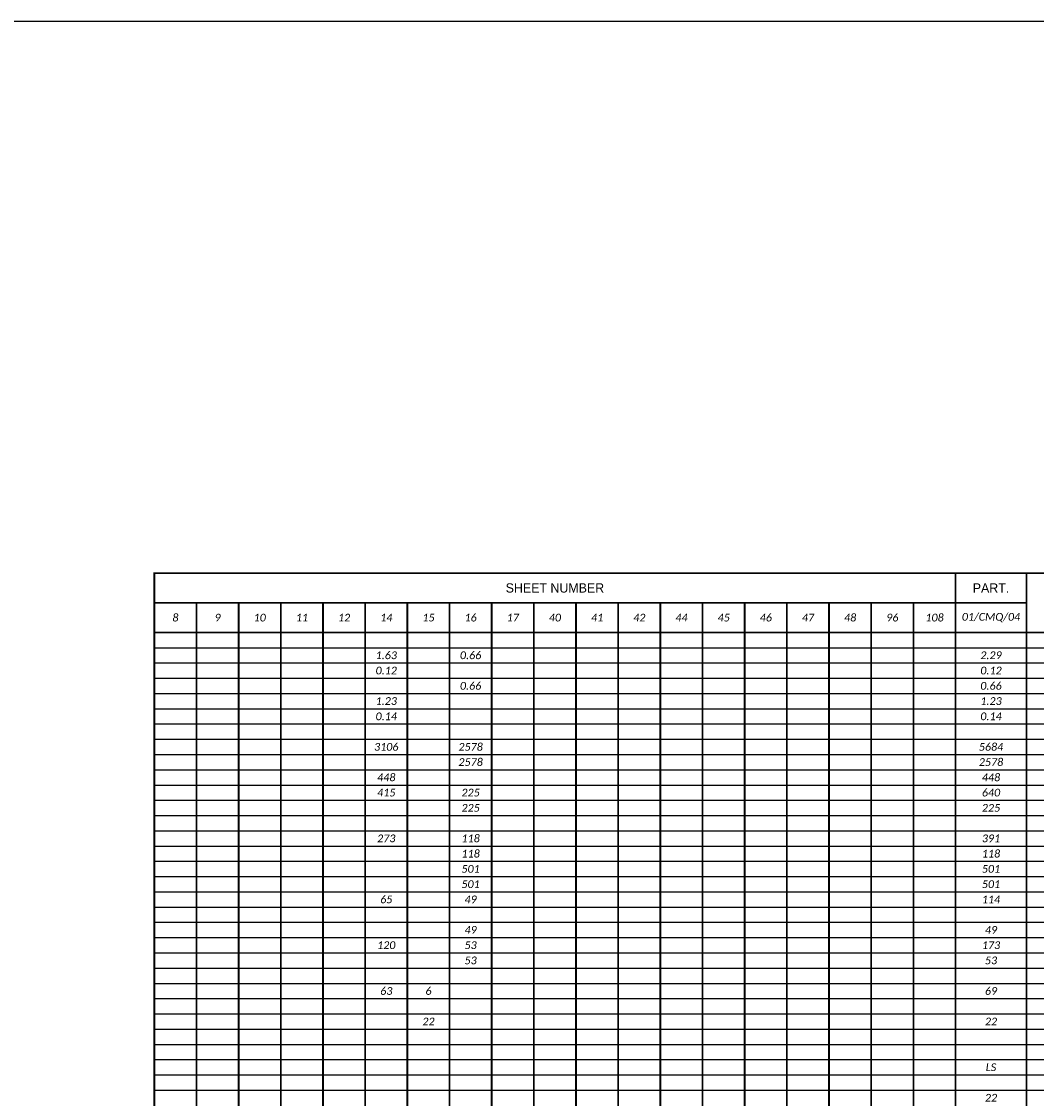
# Model space of a CAD drawing. Extents: x 1 to 137, y -7 to 37.
# Tile 8 of 9: x 103 to 121, y 12 to 32. Entities that reach past the tile are written whole.
import ezdxf

# ---------------------------------------------------------------- set-up
doc = ezdxf.new("R2010")
doc.units = 21
doc.header["$MEASUREMENT"] = 0
doc.layers.add('0_Mview', color=7, linetype='Continuous', plot=False)
doc.layers.add('SH_Data', color=7, linetype='Continuous')
doc.layers.add('SH_Text', color=7, linetype='Continuous')
doc.styles.add('ODOT-Font 70-Main Title', font='txt', dxfattribs={"height": 0.25})
doc.styles.add('P_Slanted_Normal', font='calibrii.ttf', dxfattribs={"height": 0.14})

# ---------------------------------------------------------------- blocks, each defined once
blk = doc.blocks.new('*A1028')
at = {"layer": 'SH_Data', "linetype": 'Continuous', "ltscale": 0.13014, "const_width": 0.0325}
blk.add_lwpolyline([(30.502, 0), (0, 0), (0, -21.001), (30.502, -21.001)], close=True, dxfattribs=at)
for points in [[(14.527, 0), (14.527, -21.001)], [(15.812, 0), (15.812, -21.001)], [(0, -0.537), (15.812, -0.537)], [(0.765, -0.537), (0.765, -21.001)], [(1.529, -0.537), (1.529, -21.001)], [(2.294, -0.537), (2.294, -21.001)], [(3.058, -0.537), (3.058, -21.001)], [(3.823, -0.537), (3.823, -21.001)], [(4.587, -0.537), (4.587, -21.001)], [(5.352, -0.537), (5.352, -21.001)], [(6.117, -0.537), (6.117, -21.001)], [(6.881, -0.537), (6.881, -21.001)], [(7.646, -0.537), (7.646, -21.001)], [(8.41, -0.537), (8.41, -21.001)], [(9.175, -0.537), (9.175, -21.001)], [(9.939, -0.537), (9.939, -21.001)], [(10.704, -0.537), (10.704, -21.001)], [(11.469, -0.537), (11.469, -21.001)], [(12.233, -0.537), (12.233, -21.001)], [(12.998, -0.537), (12.998, -21.001)], [(13.762, -0.537), (13.762, -21.001)], [(0, -1.074), (30.502, -1.074)]]:
    blk.add_lwpolyline(points, dxfattribs=at)
at = {"layer": 'SH_Data', "linetype": 'Continuous', "ltscale": 0.13014}
for points in [[(0, -1.35), (30.502, -1.35)], [(0, -1.627), (30.502, -1.627)], [(0, -1.903), (30.502, -1.903)], [(0, -2.18), (30.502, -2.18)], [(0, -2.456), (30.502, -2.456)], [(0, -2.733), (30.502, -2.733)], [(0, -3.009), (30.502, -3.009)], [(0, -3.286), (30.502, -3.286)], [(0, -3.563), (30.502, -3.563)], [(0, -3.839), (30.502, -3.839)], [(0, -4.116), (30.502, -4.116)], [(0, -4.392), (30.502, -4.392)], [(0, -4.669), (30.502, -4.669)], [(0, -4.945), (30.502, -4.945)], [(0, -5.222), (30.502, -5.222)], [(0, -5.498), (30.502, -5.498)], [(0, -5.775), (30.502, -5.775)], [(0, -6.052), (30.502, -6.052)], [(0, -6.328), (30.502, -6.328)], [(0, -6.605), (30.502, -6.605)], [(0, -6.881), (30.502, -6.881)], [(0, -7.158), (30.502, -7.158)], [(0, -7.434), (30.502, -7.434)], [(0, -7.711), (30.502, -7.711)], [(0, -7.987), (30.502, -7.987)], [(0, -8.264), (30.502, -8.264)], [(0, -8.54), (30.502, -8.54)], [(0, -8.817), (30.502, -8.817)], [(0, -9.094), (30.502, -9.094)], [(0, -9.37), (30.502, -9.37)]]:
    blk.add_lwpolyline(points, dxfattribs=at)
at = {"layer": 'SH_Text', "attachment_point": 5}
for s, insert, char_height, width, style in [('SHEET NUMBER', (7.263, -0.268), 0.168, 14.39674, 'ODOT-Font 70-Main Title'), ('PART.', (15.169, -0.268), 0.168, 1.15499, 'ODOT-Font 70-Main Title'), ('8', (0.382, -0.805), 0.14, 0.63443, 'P_Slanted_Normal'), ('9', (1.147, -0.805), 0.14, 0.63443, 'P_Slanted_Normal'), ('10', (1.911, -0.805), 0.14, 0.63443, 'P_Slanted_Normal'), ('11', (2.676, -0.805), 0.14, 0.63443, 'P_Slanted_Normal'), ('12', (3.441, -0.805), 0.14, 0.63443, 'P_Slanted_Normal'), ('14', (4.205, -0.805), 0.14, 0.63443, 'P_Slanted_Normal'), ('15', (4.97, -0.805), 0.14, 0.63443, 'P_Slanted_Normal'), ('16', (5.734, -0.805), 0.14, 0.63443, 'P_Slanted_Normal'), ('17', (6.499, -0.805), 0.14, 0.63443, 'P_Slanted_Normal'), ('40', (7.263, -0.805), 0.14, 0.63443, 'P_Slanted_Normal'), ('41', (8.028, -0.805), 0.14, 0.63443, 'P_Slanted_Normal'), ('42', (8.793, -0.805), 0.14, 0.63443, 'P_Slanted_Normal'), ('44', (9.557, -0.805), 0.14, 0.63443, 'P_Slanted_Normal'), ('45', (10.322, -0.805), 0.14, 0.63443, 'P_Slanted_Normal'), ('46', (11.086, -0.805), 0.14, 0.63443, 'P_Slanted_Normal'), ('47', (11.851, -0.805), 0.14, 0.63443, 'P_Slanted_Normal'), ('48', (12.615, -0.805), 0.14, 0.63443, 'P_Slanted_Normal'), ('96', (13.38, -0.805), 0.14, 0.63443, 'P_Slanted_Normal'), ('108', (14.145, -0.805), 0.14, 0.63443, 'P_Slanted_Normal'), ('01/CMQ/04', (15.169, -0.805), 0.14, 1.15499, 'P_Slanted_Normal')]:
    blk.add_mtext(s, dxfattribs=dict(at, insert=insert, char_height=char_height, width=width, style=style))
at = {"layer": 'SH_Text', "char_height": 0.14, "attachment_point": 5, "style": 'P_Slanted_Normal'}
for s, insert in [('1.63', (4.205, -1.488)), ('0.66', (5.734, -1.488)), ('2.29', (15.169, -1.488)), ('0.12', (4.205, -1.765)), ('0.12', (15.169, -1.765)), ('0.66', (5.734, -2.042)), ('0.66', (15.169, -2.042)), ('1.23', (4.205, -2.318)), ('1.23', (15.169, -2.318)), ('0.14', (4.205, -2.595)), ('0.14', (15.169, -2.595)), ('3106', (4.205, -3.148)), ('2578', (5.734, -3.148)), ('5684', (15.169, -3.148)), ('2578', (5.734, -3.424)), ('2578', (15.169, -3.424)), ('448', (4.205, -3.701)), ('448', (15.169, -3.701)), ('415', (4.205, -3.977)), ('225', (5.734, -3.977)), ('640', (15.169, -3.977)), ('225', (5.734, -4.254)), ('225', (15.169, -4.254)), ('273', (4.205, -4.807)), ('118', (5.734, -4.807)), ('391', (15.169, -4.807)), ('118', (5.734, -5.084)), ('118', (15.169, -5.084)), ('501', (5.734, -5.36)), ('501', (15.169, -5.36)), ('501', (5.734, -5.637)), ('501', (15.169, -5.637)), ('65', (4.205, -5.913)), ('49', (5.734, -5.913)), ('114', (15.169, -5.913)), ('49', (5.734, -6.466)), ('49', (15.169, -6.466)), ('120', (4.205, -6.743)), ('53', (5.734, -6.743)), ('173', (15.169, -6.743)), ('53', (5.734, -7.019)), ('53', (15.169, -7.019)), ('63', (4.205, -7.573)), ('6', (4.97, -7.573)), ('69', (15.169, -7.573)), ('22', (4.97, -8.126)), ('22', (15.169, -8.126)), ('LS', (15.169, -8.955)), ('22', (15.169, -9.508))]:
    blk.add_mtext(s, dxfattribs=dict(at, insert=insert))

msp = doc.modelspace()

# ---------------------------------------------------------------- linework, layer by layer
at = {"layer": '0_Mview', "flags": 128}
msp.add_lwpolyline([(137.124, 19.64), (137.124, 31.64), (1, 31.64), (1, 19.64)], dxfattribs=at)
at = {"layer": '0_Mview', "color": 1}
msp.add_lwpolyline([(105.5, 21.64), (136, 21.64), (136, 0.64), (105.5, 0.64)], close=True, dxfattribs=at)

# ---------------------------------------------------------------- block references
msp.add_blockref('*A1028', (105.5, 21.64))

doc.saveas('drawing.dxf')
